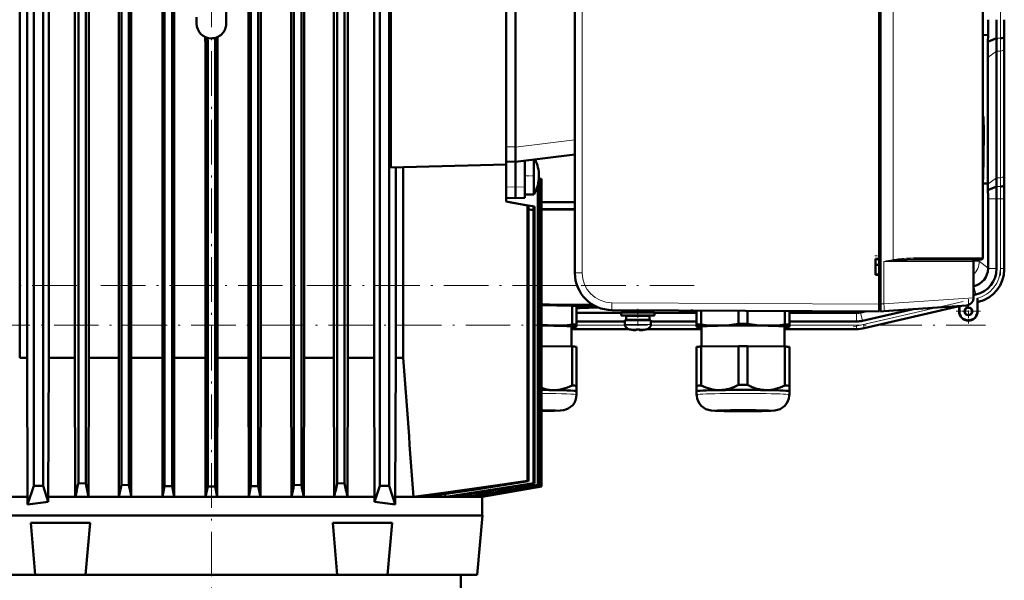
# Model space of a CAD drawing. Extents: x -1358 to 1757, y -1506 to 612.
# Tile 84 of 86: x 1350 to 1615, y 240 to 391. Entities that reach past the tile are written whole.
import ezdxf

# ---------------------------------------------------------------- set-up
doc = ezdxf.new("R2010")
doc.units = 0
doc.linetypes.add('DASHDOT', pattern=[18.5, 12, -3, 0.5, -3])

msp = doc.modelspace()

# ---------------------------------------------------------------- linework, layer by layer
at = {"color": 7, "lineweight": 50}
for p, q in [((1581.43, 314.07), (1581.43, 498.08)), ((1581.83, 498.05), (1581.83, 314.1)), ((1499.43, 489.7), (1499.43, 322.45)), ((1353.53, 265.08), (1353.53, 487.08)), ((1356.03, 265.08), (1356.03, 487.08)), ((1365.55, 487), (1365.55, 265.81)), ((1367.55, 487.02), (1367.55, 265.72)), ((1377.18, 488.09), (1377.18, 265.34)), ((1379.18, 488.11), (1379.18, 265.28)), ((1388.8, 488.15), (1388.8, 265.04)), ((1390.8, 488.16), (1390.8, 265.01)), ((1412.05, 488.16), (1412.05, 265.01)), ((1414.05, 488.15), (1414.05, 265.04)), ((1423.68, 488.11), (1423.68, 265.28)), ((1425.68, 488.09), (1425.68, 265.34)), ((1435.3, 487.02), (1435.3, 265.72)), ((1437.3, 487), (1437.3, 265.81)), ((1446.83, 265.08), (1446.83, 487.08)), ((1449.33, 265.08), (1449.33, 487.08)), ((1376.49, 483.33), (1376.49, 265.83)), ((1379.83, 483.33), (1379.83, 265.83)), ((1388.2, 483.33), (1388.2, 265.83)), ((1391.39, 483.33), (1391.39, 265.83)), ((1609.43, 485.58), (1609.43, 326.58)), ((1609.43, 338.08), (1609.43, 474.08)), ((1449.79, 350.86), (1449.79, 456.49)), ((1480.93, 356.48), (1480.93, 451.76)), ((1483.43, 356.42), (1483.43, 451.82)), ((1349.74, 449.58), (1349.74, 299.58)), ((1351.72, 299.58), (1351.72, 449.58)), ((1357.57, 299.58), (1357.57, 449.58)), ((1364.64, 449.58), (1364.64, 299.58)), ((1368.4, 449.58), (1368.4, 299.58)), ((1414.72, 449.58), (1414.72, 299.58)), ((1422.96, 449.58), (1422.96, 299.58)), ((1426.43, 449.58), (1426.43, 299.58)), ((1434.46, 449.58), (1434.46, 299.58)), ((1438.22, 449.58), (1438.22, 299.58)), ((1445.29, 299.58), (1445.29, 449.58)), ((1581.43, 326.23), (1581.43, 405.93)), ((1411.41, 403.02), (1411.41, 299.58)), ((1405.43, 394.08), (1405.43, 389.68)), ((1397.43, 389.68), (1397.43, 391.39)), ((1405.43, 389.68), (1405.43, 391.39)), ((1402.43, 385.8), (1402.43, 264.93)), ((1403.06, 386.02), (1403.06, 299.58)), ((1609.43, 386.6), (1609.48, 386.6)), ((1610.83, 386.58), (1609.48, 386.6)), ((1610.8, 384.78), (1610.83, 386.58)), ((1610.8, 384.78), (1613.14, 385.75)), ((1615.17, 386.15), (1615.2, 386.58)), ((1399.8, 384.23), (1399.8, 299.58)), ((1400.43, 384.06), (1400.43, 264.93)), ((1615.18, 349.51), (1615.18, 383.65)), ((1615.18, 349.51), (1615.18, 383.65)), ((1610.77, 346.58), (1610.77, 380.57)), ((1613.12, 348.09), (1613.12, 382.23)), ((1609.44, 362.94), (1609.43, 362.95)), ((1480.93, 353.31), (1480.93, 356.48)), ((1483.43, 356.39), (1483.43, 356.42)), ((1483.43, 356.39), (1483.43, 352.42)), ((1480.93, 353.31), (1480.93, 351.68)), ((1499.43, 354.38), (1483.43, 352.42)), ((1449.79, 350.86), (1480.93, 351.68)), ((1451.14, 299.58), (1451.14, 350.9)), ((1453.12, 350.95), (1453.12, 299.58)), ((1480.93, 352.49), (1483.43, 352.42)), ((1480.93, 348.87), (1480.93, 351.68)), ((1483.43, 352.42), (1483.43, 345.62)), ((1485.93, 352.73), (1485.93, 345.65)), ((1488.39, 353.03), (1488.39, 351.02)), ((1488.39, 351.02), (1488.39, 344.23)), ((1480.93, 348.87), (1480.93, 341.68)), ((1490.16, 347.87), (1489.71, 347.95)), ((1490.16, 347.87), (1490.24, 347.86)), ((1490.16, 347.87), (1490.16, 265.04)), ((1490.43, 347.83), (1490.24, 347.86)), ((1490.24, 347.86), (1490.24, 265.01)), ((1490.43, 347.83), (1490.43, 264.93)), ((1490.43, 347.83), (1490.43, 347.83)), ((1490.43, 347.83), (1490.43, 264.93)), ((1609.43, 346.6), (1609.49, 348.56)), ((1609.44, 348.56), (1609.43, 348.11)), ((1483.43, 342.62), (1483.43, 345.62)), ((1485.93, 342.69), (1485.93, 345.65)), ((1489.45, 346.26), (1489.45, 265.34)), ((1489.6, 347.04), (1489.6, 265.28)), ((1609.43, 346.59), (1609.43, 345.99)), ((1609.43, 346.59), (1609.81, 346.59)), ((1609.81, 346.59), (1610.77, 346.58)), ((1610.77, 346.43), (1610.77, 346.58)), ((1610.8, 344.8), (1613.1, 345.75)), ((1615.12, 346.15), (1615.16, 346.58)), ((1480.93, 342.69), (1480.93, 343.18)), ((1480.93, 342.69), (1483.43, 342.62)), ((1485.93, 342.69), (1483.43, 342.62)), ((1488.39, 343.62), (1485.93, 343.62)), ((1488.39, 344.23), (1488.39, 343.62)), ((1486.64, 340.67), (1480.93, 341.68)), ((1482.07, 341.48), (1488.02, 340.43)), ((1486.64, 340.67), (1486.96, 340.61)), ((1486.64, 340.67), (1486.64, 266.44)), ((1486.96, 340.61), (1486.96, 266.32)), ((1488.02, 340.43), (1488.39, 340.36)), ((1488.39, 340.36), (1488.38, 340.36)), ((1488.39, 340.36), (1488.38, 340.36)), ((1488.38, 340.36), (1488.38, 340.36)), ((1488.39, 340.36), (1488.51, 340.34)), ((1488.39, 340.36), (1488.39, 340.36)), ((1488.51, 340.34), (1488.51, 265.72)), ((1499.43, 341.58), (1490.43, 341.58)), ((1499.43, 341.51), (1490.43, 341.51)), ((1610.82, 323.72), (1610.82, 342.43)), ((1613.12, 323.63), (1613.12, 342.43)), ((1615.18, 323.43), (1615.18, 342.44)), ((1615.18, 323.63), (1615.18, 342.43)), ((1488.28, 339.37), (1488.28, 265.81)), ((1490.43, 339.65), (1499.43, 339.65)), ((1490.43, 339.58), (1499.43, 339.58)), ((1609.43, 327.88), (1609.43, 338.08)), ((1580.43, 321.93), (1580.43, 326.23)), ((1580.43, 326.23), (1581.43, 326.23)), ((1580.43, 326.08), (1581.43, 326.14)), ((1581.43, 324.63), (1580.43, 324.63)), ((1581.43, 326.17), (1581.43, 326.23)), ((1594.19, 326.08), (1608.93, 326.08)), ((1606.93, 325.58), (1606.93, 315.73)), ((1580.43, 322.08), (1581.43, 322.01)), ((1581.43, 322.01), (1580.43, 322.08)), ((1581.43, 321.93), (1580.43, 321.93)), ((1581.43, 321.93), (1581.43, 321.98)), ((1581.43, 314.08), (1581.43, 321.93)), ((1610.82, 323.72), (1610.82, 323.63)), ((1606.94, 318.85), (1606.93, 318.85)), ((1607.03, 318.87), (1606.94, 318.85)), ((1606.93, 316.49), (1607.55, 316.63)), ((1490.43, 313.74), (1498.69, 313.62)), ((1496.56, 313.76), (1496.56, 313.65)), ((1498.69, 308.57), (1498.69, 313.62)), ((1499.87, 308.52), (1499.87, 313.56)), ((1577.44, 307.56), (1603.01, 313.47)), ((1577.44, 307.56), (1603.01, 313.47)), ((1581.43, 312.38), (1581.43, 314.07)), ((1581.83, 312.1), (1581.83, 314.1)), ((1605.07, 313.73), (1582.74, 312.17)), ((1603.01, 313.47), (1603.05, 313.51)), ((1603.01, 312.12), (1603.01, 313.47)), ((1603.08, 313.59), (1603.08, 312.12)), ((1607.94, 315.67), (1607.94, 315.29)), ((1607.94, 312.12), (1607.94, 315.67)), ((1607.94, 315.29), (1607.95, 314.96)), ((1607.97, 314.65), (1608.01, 314.62)), ((1608.01, 314.62), (1608.21, 314.67)), ((1608.01, 314.62), (1608.21, 314.67)), ((1608.01, 314.62), (1608.01, 312.12)), ((1608.01, 312.12), (1608.01, 314.62)), ((1499.87, 311.69), (1511.93, 311.69)), ((1509.38, 312.45), (1581.43, 312.08)), ((1516.43, 311.83), (1511.93, 311.83)), ((1511.93, 311.83), (1511.93, 311.03)), ((1516.43, 311.03), (1511.93, 311.03)), ((1516.43, 310.93), (1513.28, 310.93)), ((1513.28, 309.83), (1513.28, 310.93)), ((1514.43, 312.43), (1514.43, 311.83)), ((1514.43, 311.03), (1514.43, 310.93)), ((1520.93, 311.83), (1516.43, 311.83)), ((1520.93, 311.03), (1516.43, 311.03)), ((1519.58, 310.93), (1516.43, 310.93)), ((1518.43, 312.41), (1518.43, 311.83)), ((1518.43, 312.41), (1518.43, 311.83)), ((1518.43, 311.03), (1518.43, 310.93)), ((1518.43, 311.03), (1518.43, 310.93)), ((1519.58, 309.83), (1519.58, 310.93)), ((1519.58, 309.83), (1519.58, 310.93)), ((1520.93, 311.03), (1520.93, 311.83)), ((1520.93, 311.03), (1520.93, 311.83)), ((1520.93, 311.69), (1532.25, 311.69)), ((1532.25, 308.51), (1532.25, 312.33)), ((1533.43, 308.57), (1533.43, 312.33)), ((1543.56, 308.72), (1543.56, 312.27)), ((1545.93, 308.72), (1545.93, 312.26)), ((1556.06, 308.57), (1556.06, 312.21)), ((1557.25, 308.51), (1557.25, 312.2)), ((1557.25, 311.69), (1575.35, 311.69)), ((1577.68, 312.1), (1576.47, 311.82)), ((1576.98, 309.57), (1590.59, 312.72)), ((1581.43, 312.38), (1581.83, 312.38)), ((1582.74, 312.17), (1581.83, 312.1)), ((1498.52, 308.01), (1498.52, 302.62)), ((1499.81, 307.98), (1499.87, 308)), ((1499.87, 309.39), (1512.93, 309.39)), ((1499.87, 308.01), (1499.87, 308.52)), ((1499.87, 308), (1499.87, 308.01)), ((1512.93, 309.73), (1516.43, 309.73)), ((1512.93, 309.73), (1512.93, 308.6)), ((1516.43, 309.83), (1513.28, 309.83)), ((1514.43, 309.83), (1514.43, 309.73)), ((1519.58, 309.83), (1516.43, 309.83)), ((1516.43, 309.73), (1519.93, 309.73)), ((1518.43, 309.83), (1518.43, 309.73)), ((1518.43, 309.83), (1518.43, 309.73)), ((1519.93, 308.6), (1519.93, 309.73)), ((1519.93, 308.6), (1519.93, 309.73)), ((1519.93, 309.39), (1532.25, 309.39)), ((1532.25, 308.51), (1532.25, 308.01)), ((1532.25, 308.01), (1532.25, 308)), ((1532.31, 307.98), (1532.25, 308)), ((1533.6, 302.62), (1533.6, 308.01)), ((1555.9, 308.01), (1555.9, 302.62)), ((1557.19, 307.98), (1557.25, 308)), ((1557.25, 309.39), (1575.36, 309.39)), ((1557.25, 308.01), (1557.25, 308.51)), ((1557.25, 308), (1557.25, 308.01)), ((1498.52, 307.33), (1513.94, 307.33)), ((1498.52, 307.33), (1513.94, 307.33)), ((1514.5, 307.19), (1514.51, 307.2)), ((1515.93, 307.05), (1515.93, 307.2)), ((1516.93, 307.2), (1516.93, 307.05)), ((1518.35, 307.2), (1518.36, 307.19)), ((1518.91, 307.33), (1533.6, 307.33)), ((1518.92, 307.33), (1533.6, 307.33)), ((1575.36, 307.33), (1555.9, 307.33)), ((1555.9, 307.33), (1575.36, 307.33)), ((1490.43, 302.75), (1498.69, 302.62)), ((1533.43, 302.62), (1543.56, 302.77)), ((1543.56, 302.77), (1543.56, 292.27)), ((1545.93, 302.77), (1556.06, 302.62)), ((1545.93, 302.77), (1545.93, 292.27)), ((1498.69, 302.62), (1498.69, 292.12)), ((1499.87, 302.57), (1499.87, 292.06)), ((1532.25, 302.57), (1532.25, 292.06)), ((1533.43, 302.62), (1533.43, 292.12)), ((1556.06, 302.62), (1556.06, 292.12)), ((1557.25, 302.57), (1557.25, 292.06)), ((1349.74, 299.58), (1351.72, 299.58)), ((1351.72, 299.58), (1351.87, 262.08)), ((1357.44, 262.08), (1357.57, 299.58)), ((1357.57, 299.58), (1364.64, 299.58)), ((1364.64, 299.58), (1364.72, 262.11)), ((1368.4, 299.58), (1368.32, 262.11)), ((1368.4, 299.58), (1376.49, 299.58)), ((1379.83, 299.58), (1388.2, 299.58)), ((1391.39, 299.58), (1399.8, 299.58)), ((1399.8, 299.58), (1399.87, 262.11)), ((1403.06, 299.58), (1402.99, 262.11)), ((1403.06, 299.58), (1411.41, 299.58)), ((1411.41, 299.58), (1411.48, 262.11)), ((1414.72, 299.58), (1414.65, 262.11)), ((1414.72, 299.58), (1422.96, 299.58)), ((1422.96, 299.58), (1423.03, 262.11)), ((1426.43, 299.58), (1426.36, 262.11)), ((1426.43, 299.58), (1434.46, 299.58)), ((1434.46, 299.58), (1434.53, 262.11)), ((1438.22, 299.58), (1438.13, 262.11)), ((1438.22, 299.58), (1445.29, 299.58)), ((1445.29, 299.58), (1445.42, 262.08)), ((1450.99, 262.08), (1451.14, 299.58)), ((1451.14, 299.58), (1453.12, 299.58)), ((1499.87, 290.61), (1499.87, 292.06)), ((1532.25, 292.06), (1532.25, 290.61)), ((1557.25, 290.61), (1557.25, 292.06)), ((1499.87, 290.61), (1499.87, 289.66)), ((1499.87, 290.61), (1499.87, 290.61)), ((1499.87, 290.6), (1499.87, 290.61)), ((1532.25, 289.66), (1532.25, 290.61)), ((1557.24, 290.6), (1557.25, 290.61)), ((1557.25, 290.61), (1557.25, 289.66)), ((1557.25, 290.61), (1557.25, 290.61)), ((1367.55, 265.72), (1365.55, 265.81)), ((1376.49, 265.83), (1376.5, 262.11)), ((1379.83, 265.83), (1379.82, 262.11)), ((1388.2, 265.83), (1388.21, 262.11)), ((1391.39, 265.83), (1391.38, 262.11)), ((1437.3, 265.81), (1435.3, 265.72)), ((1486.64, 266.44), (1486.96, 266.32)), ((1488.28, 265.81), (1488.51, 265.72)), ((1351.87, 260.06), (1353.53, 265.08)), ((1356.03, 265.08), (1353.53, 265.08)), ((1357.44, 260.8), (1356.03, 265.08)), ((1379.18, 265.28), (1377.18, 265.34)), ((1388.8, 265.04), (1388.21, 262.11)), ((1390.8, 265.01), (1388.8, 265.04)), ((1390.8, 265.01), (1391.38, 262.11)), ((1400.43, 264.93), (1399.87, 262.11)), ((1400.43, 264.93), (1402.43, 264.93)), ((1402.43, 264.93), (1402.99, 262.11)), ((1412.05, 265.01), (1411.48, 262.11)), ((1414.05, 265.04), (1412.05, 265.01)), ((1414.05, 265.04), (1414.65, 262.11)), ((1425.68, 265.34), (1423.68, 265.28)), ((1445.42, 260.8), (1446.83, 265.08)), ((1449.33, 265.08), (1446.83, 265.08)), ((1450.99, 260.06), (1449.33, 265.08)), ((1464.48, 262.87), (1464.53, 262.11)), ((1473.73, 262.11), (1490.24, 265.01)), ((1474.41, 262.11), (1490.43, 264.93)), ((1474.43, 262.11), (1490.43, 264.93)), ((1489.45, 265.34), (1489.6, 265.28)), ((1490.16, 265.04), (1490.24, 265.01)), ((1490.43, 264.93), (1490.43, 264.93)), ((1328.43, 262.08), (1351.87, 262.08)), ((1351.87, 262.08), (1351.87, 260.06)), ((1357.44, 262.08), (1366.43, 262.08)), ((1357.44, 260.8), (1357.44, 262.08)), ((1364.72, 262.11), (1366.43, 262.11)), ((1366.43, 262.11), (1368.32, 262.11)), ((1366.43, 262.08), (1445.42, 262.08)), ((1376.5, 262.11), (1379.82, 262.11)), ((1388.21, 262.11), (1391.38, 262.11)), ((1399.87, 262.11), (1402.99, 262.11)), ((1411.48, 262.11), (1414.65, 262.11)), ((1423.03, 262.11), (1426.36, 262.11)), ((1434.53, 262.11), (1438.13, 262.11)), ((1445.42, 262.08), (1445.42, 260.8)), ((1450.99, 262.08), (1474.43, 262.08)), ((1450.99, 260.06), (1450.99, 262.08)), ((1455.92, 262.11), (1459.27, 262.11)), ((1464.53, 262.11), (1466.49, 262.11)), ((1470.01, 262.68), (1470.04, 262.11)), ((1470.04, 262.11), (1471.16, 262.11)), ((1473.2, 262.46), (1473.22, 262.11)), ((1473.22, 262.11), (1473.73, 262.11)), ((1474.4, 262.23), (1474.41, 262.11)), ((1474.41, 262.11), (1474.43, 262.11)), ((1474.43, 262.11), (1474.43, 262.08)), ((1474.43, 262.08), (1474.43, 257.08)), ((1474.5, 257.08), (1328.35, 257.08)), ((1352.73, 255.08), (1355.18, 255.08)), ((1353.95, 241.08), (1352.73, 255.08)), ((1355.18, 255.08), (1360.97, 255.08)), ((1360.97, 255.08), (1366.65, 255.08)), ((1366.65, 255.08), (1368.73, 255.08)), ((1367.5, 241.08), (1368.73, 255.08)), ((1434.13, 255.08), (1450.13, 255.08)), ((1435.35, 241.08), (1434.13, 255.08)), ((1448.9, 241.08), (1450.13, 255.08)), ((1474.5, 257.08), (1473.1, 241.08)), ((1329.75, 241.08), (1353.95, 241.08)), ((1353.95, 241.08), (1356.29, 241.08)), ((1356.29, 241.08), (1361.53, 241.08)), ((1361.53, 241.08), (1366.38, 241.08)), ((1366.38, 241.08), (1367.5, 241.08)), ((1367.5, 241.08), (1435.35, 241.08)), ((1435.36, 241.08), (1436.56, 241.08)), ((1436.56, 241.08), (1441.24, 241.08)), ((1441.24, 241.08), (1446.59, 241.08)), ((1446.59, 241.08), (1448.9, 241.08)), ((1448.9, 241.08), (1473.1, 241.08)), ((1468.69, 241.08), (1468.69, 237.08))]:
    msp.add_line(p, q, dxfattribs=at)
at = {"color": 7, "linetype": 'DASHDOT', "lineweight": 18}
for p, q in [((1614.14, 491.61), (1614.14, 381.55)), ((1401.43, 416.68), (1401.43, 390.68)), ((1401.43, 222.2), (1401.43, 400.69)), ((1614.14, 344.31), (1614.14, 321.75)), ((1531.62, 319.07), (1199.94, 319.07)), ((1574.41, 307.93), (1605.43, 315.09)), ((1192.49, 308.36), (1610.17, 308.36))]:
    msp.add_line(p, q, dxfattribs=at)
at = {"color": 7, "lineweight": 18}
for p, q in [((1501.42, 489.7), (1501.42, 322.45)), ((1585.24, 486.1), (1585.24, 326.06)), ((1609.48, 386.6), (1609.48, 400.08)), ((1609.43, 384.51), (1609.48, 386.6)), ((1613.14, 385.75), (1614.17, 385.75)), ((1615.14, 348.77), (1615.14, 382.92)), ((1610.77, 380.57), (1613.12, 382.23)), ((1613.12, 382.23), (1614.14, 382.23)), ((1614.14, 348.09), (1614.14, 382.23)), ((1480.93, 356.48), (1483.43, 356.42)), ((1499.43, 358.35), (1483.43, 356.39)), ((1610.77, 346.43), (1613.12, 348.09)), ((1613.12, 348.09), (1614.14, 348.09)), ((1480.93, 345.65), (1483.43, 345.62)), ((1485.93, 345.65), (1483.43, 345.62)), ((1613.1, 345.75), (1614.12, 345.75)), ((1615.2, 346.58), (1615.16, 346.58)), ((1610.82, 342.43), (1613.12, 342.43)), ((1613.12, 342.43), (1614.14, 342.43)), ((1614.14, 342.43), (1615.14, 342.43)), ((1614.14, 323.63), (1614.14, 342.43)), ((1615.14, 342.43), (1615.18, 342.43)), ((1615.14, 342.43), (1615.14, 323.63)), ((1609.43, 326.58), (1594.4, 326.58)), ((1582.74, 325.58), (1599.96, 325.58)), ((1582.74, 314.16), (1582.74, 325.58)), ((1599.96, 325.58), (1606.93, 325.58)), ((1608.44, 325.61), (1606.93, 325.61)), ((1608.44, 325.61), (1608.44, 326.08)), ((1608.44, 325.61), (1610.82, 323.72)), ((1501.42, 322.45), (1499.43, 322.45)), ((1610.82, 323.63), (1613.12, 323.63)), ((1615.14, 323.63), (1614.14, 323.63)), ((1615.14, 323.63), (1615.18, 323.63)), ((1490.43, 319.07), (1500.02, 319.07)), ((1606.94, 318.85), (1606.93, 318.86)), ((1607.03, 318.87), (1607.55, 316.63)), ((1503.98, 314.07), (1490.43, 314.07)), ((1509.38, 314.45), (1581.43, 314.08)), ((1577.43, 307.6), (1603.05, 313.51)), ((1581.83, 314.07), (1581.43, 314.07)), ((1581.83, 314.1), (1582.74, 314.16)), ((1582.74, 314.16), (1606.93, 315.73)), ((1607.97, 314.65), (1608, 314.66)), ((1608, 314.66), (1608.01, 314.62)), ((1575.35, 311.69), (1575.3, 312.11)), ((1575.36, 311.69), (1575.36, 309.39)), ((1576.44, 312.1), (1576.47, 311.82)), ((1576.46, 311.81), (1576.98, 309.57)), ((1577.21, 308.57), (1597.14, 313.18)), ((1603.08, 312.12), (1603.01, 312.12)), ((1607.94, 312.12), (1608.01, 312.12)), ((1499.87, 308.36), (1512.95, 308.36)), ((1516.43, 308.6), (1512.93, 308.6)), ((1516.46, 308.6), (1516.43, 308.6)), ((1519.93, 308.6), (1516.46, 308.6)), ((1519.91, 308.36), (1532.25, 308.36)), ((1557.25, 308.36), (1575.36, 308.36)), ((1575.36, 307.36), (1575.36, 308.36)), ((1577.43, 307.6), (1577.21, 308.57)), ((1498.52, 307.36), (1513.82, 307.36)), ((1516.43, 307.35), (1513.86, 307.35)), ((1516.45, 307.35), (1516.43, 307.35)), ((1519, 307.35), (1516.45, 307.35)), ((1519.04, 307.36), (1533.6, 307.36)), ((1555.9, 307.36), (1575.36, 307.36)), ((1575.36, 307.36), (1575.36, 307.33)), ((1577.43, 307.6), (1577.44, 307.56))]:
    msp.add_line(p, q, dxfattribs=at)
at = {"color": 7, "linetype": 'DASHDOT', "lineweight": 18, "ltscale": 0.073822}
msp.add_line((1488.63, 348.62), (1485.68, 348.62), dxfattribs=at)
at = {"color": 7, "linetype": 'DASHDOT', "lineweight": 18, "ltscale": 0.030017}
msp.add_line((1581.53, 327.08), (1580.33, 327.08), dxfattribs=at)
at = {"color": 7, "linetype": 'DASHDOT', "lineweight": 18, "ltscale": 0.012}
msp.add_line((1581.39, 314.07), (1581.87, 314.07), dxfattribs=at)
at = {"color": 7, "linetype": 'DASHDOT', "lineweight": 18, "ltscale": 0.1625}
for p, q in [((1605.51, 315.37), (1605.51, 308.87)), ((1608.76, 312.12), (1602.26, 312.12))]:
    msp.add_line(p, q, dxfattribs=at)
at = {"color": 7, "linetype": 'DASHDOT', "lineweight": 18, "ltscale": 0.157961}
msp.add_line((1605.51, 315.28), (1605.51, 308.96), dxfattribs=at)
at = {"color": 7, "linetype": 'DASHDOT', "lineweight": 18, "ltscale": 0.114894}
msp.add_line((1516.43, 308.21), (1516.43, 312.81), dxfattribs=at)
at = {"color": 7, "linetype": 'DASHDOT', "lineweight": 18, "ltscale": 0.157962}
msp.add_line((1608.67, 312.12), (1602.35, 312.12), dxfattribs=at)
at = {"color": 7, "linetype": 'DASHDOT', "lineweight": 18, "ltscale": 0.000746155}
msp.add_line((1515.43, 307.05), (1515.43, 307.02), dxfattribs=at)
at = {"color": 7, "linetype": 'DASHDOT', "lineweight": 18, "ltscale": 0.000958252}
msp.add_line((1517.43, 307.05), (1517.43, 307.01), dxfattribs=at)
at = {"color": 7, "lineweight": 50}
for points in [[(1488.38, 340.36), (1488.37, 340.35), (1488.36, 340.32), (1488.32, 340.17), (1488.29, 339.81), (1488.28, 339.37)], [(1585.28, 325.82), (1586.52, 325.91), (1589, 326.02), (1590.79, 326.05), (1594.19, 326.08)], [(1607.95, 314.96), (1607.97, 314.67), (1607.97, 314.65), (1607.97, 314.65)], [(1498.69, 308.57), (1497.33, 308.43), (1495.98, 308.34), (1494.8, 308.3), (1493.62, 308.3)], [(1538.5, 308.3), (1537.32, 308.3), (1536.14, 308.34), (1534.8, 308.43), (1533.43, 308.57)], [(1543.56, 308.72), (1542.28, 308.55), (1541.01, 308.42), (1539.76, 308.34), (1538.5, 308.3)], [(1551, 308.3), (1549.74, 308.34), (1548.48, 308.42), (1547.22, 308.55), (1545.93, 308.72)], [(1556.06, 308.57), (1554.7, 308.43), (1553.36, 308.34), (1552.18, 308.3), (1551, 308.3)], [(1515.43, 307.05), (1515.62, 307.03), (1515.86, 307.03), (1515.91, 307.03), (1515.92, 307.04), (1515.93, 307.04), (1515.93, 307.04), (1515.93, 307.05)], [(1517.43, 307.05), (1517.1, 307.02), (1516.98, 307.03), (1516.95, 307.03), (1516.93, 307.04), (1516.93, 307.04), (1516.93, 307.04), (1516.93, 307.05)], [(1516.98, 307.03), (1516.95, 307.03), (1516.94, 307.04), (1516.93, 307.04), (1516.93, 307.04), (1516.93, 307.05)], [(1498.69, 292.12), (1497.43, 291.59), (1496.17, 291.2), (1495.52, 291.06), (1494.87, 290.96), (1494.25, 290.91), (1493.62, 290.89)], [(1538.5, 290.89), (1537.87, 290.9), (1537.25, 290.96), (1536.6, 291.05), (1535.95, 291.2), (1534.69, 291.59), (1533.43, 292.12)], [(1543.56, 292.27), (1542.3, 291.7), (1541.04, 291.27), (1540.39, 291.11), (1539.74, 290.99), (1539.12, 290.92), (1538.5, 290.89)], [(1551, 290.89), (1550.38, 290.92), (1549.76, 290.99), (1549.1, 291.11), (1548.45, 291.27), (1547.19, 291.7), (1545.93, 292.27)], [(1556.06, 292.12), (1554.8, 291.59), (1553.54, 291.2), (1552.9, 291.05), (1552.24, 290.96), (1551.62, 290.9), (1551, 290.89)], [(1493.62, 290.89), (1492.55, 290.97), (1491.49, 291.17), (1490.43, 291.48)], [(1490.43, 285.22), (1493.91, 285.29), (1495.46, 285.36), (1496.31, 285.46), (1496.95, 285.62), (1497.65, 285.92), (1498.28, 286.35), (1498.83, 286.87), (1499.28, 287.49), (1499.61, 288.17), (1499.81, 288.9), (1499.87, 289.66)], [(1544.75, 285.2), (1539.67, 285.25), (1537.27, 285.32), (1536.2, 285.4), (1535.44, 285.54), (1534.74, 285.79), (1534.08, 286.17), (1533.49, 286.65), (1533.01, 287.24), (1532.63, 287.89), (1532.38, 288.61), (1532.26, 289.36), (1532.25, 289.66)], [(1544.75, 285.2), (1549.82, 285.25), (1552.22, 285.32), (1553.29, 285.4), (1554.06, 285.54), (1554.75, 285.79), (1555.42, 286.17), (1556, 286.65), (1556.49, 287.24), (1556.86, 287.89), (1557.12, 288.61), (1557.24, 289.36), (1557.25, 289.66)], [(1486.64, 266.44), (1475.43, 264.78), (1464.59, 263.26), (1455.92, 262.11)], [(1459.27, 262.11), (1472.85, 264.13), (1486.96, 266.32)], [(1464.53, 262.11), (1476.17, 263.89), (1488.28, 265.81)]]:
    msp.add_lwpolyline(points, dxfattribs=at)
at = {"color": 7, "lineweight": 18}
msp.add_lwpolyline([(1594.34, 326.22), (1594.27, 326.12), (1594.23, 326.09), (1594.19, 326.08)], dxfattribs=at)
at = {"color": 7, "lineweight": 50}
for radius in [1.07, 1]:
    msp.add_circle((1605.51, 312.12), radius, dxfattribs=at)
for centre, radius, start, end in [((2136.72, 390.68), 525.91, 179.9957, 180.4469), ((2033.18, 390.61), 420.07, 179.9858, 180.6638), ((1962.26, 390.63), 347.08, 179.9853, 180.6691), ((1401.43, 389.68), 4, 180, 270), ((1401.43, 389.68), 4, 270, 0.0001), ((1364.84, 384.23), 34.95, 0, 2.9747), ((1365.45, 384.06), 34.98, 360, 2.8802), ((1863.63, 381.93), 250.51, 179.1277, 179.9315), ((1822.54, 383.4), 207.36, 179.1212, 179.9305), ((1912.16, 380.22), 301.39, 179.1332, 179.9321), ((1609.44, 362.93), 0.0132, 79.2774, 141.891), ((1609.39, 362.88), 0.0805, 4.8393, 48.6176), ((1479.73, 348.62), 10, 360, 26.3948), ((1479.73, 348.62), 10, 360, 26.3948), ((1479.73, 348.62), 10, 330, 0), ((1479.73, 348.62), 10, 356.1748, 360), ((1443.82, 348.29), 169.29, 359.1397, 359.9326), ((1402.53, 349.76), 212.65, 359.1437, 359.9328), ((1822.4, 349.76), 207.22, 180.0687, 180.8785), ((1496, 343.45), 114.81, 0.6735, 1.491), ((1328.71, 342.5), 284.4, 359.9866, 0.6543), ((1257.85, 342.52), 357.33, 359.9869, 0.6511), ((1962.76, 342.52), 347.59, 179.3315, 180.0144), ((1410.42, 342.49), 200.39, 359.9856, 0.6607), ((1463.41, 207.73), 133.97, 79.3024, 79.8754), ((1608.93, 326.58), 0.5, 270, 360), ((1607.43, 325.58), 0.5, 90, 180), ((1509.43, 322.45), 10, 180, 269.7), ((1605.82, 323.73), 5, 284.0551, 358.9536), ((1605.93, 323.63), 7.18, 282.9912, 0.0087), ((1606.19, 323.43), 8.99, 282.9916, 0.0084), ((1509.34, 322.25), 9.78, 243.4284, 246.0186), ((1602.79, 313.59), 0.272, 343.8811, 359.4877), ((1604.93, 315.73), 2, 274, 360), ((1605.51, 312.12), 2.5, 180, 0), ((1605.51, 312.12), 2.43, 180, 360), ((1605.51, 312.12), 2.5, 218.7594, 0), ((1605.51, 312.12), 1, 38.8023, 269.957), ((1494.21, 344.84), 36.54, 264.0595, 269.0807), ((1514.23, 308.6), 1.3, 180, 253.3985), ((1514.23, 308.6), 1.3, 180, 253.3985), ((1518.63, 308.6), 1.3, 286.6016, 360), ((1518.63, 308.6), 1.3, 286.6016, 360), ((1575.36, 316.58), 7.19, 270.0004, 282.9993), ((1516.43, 315.98), 9, 253.3985, 257.6222), ((1516.43, 315.98), 8.99, 257.6503, 263.6107), ((1516.43, 315.98), 8.99, 257.6503, 263.6107), ((1515.86, 310.82), 3.8, 263.4156, 267.7409), ((1516.43, 317.09), 9.9, 267.106, 272.8938), ((1516.43, 317.09), 9.9, 267.1058, 272.8956), ((1516.43, 317.09), 9.9, 270.0001, 272.894), ((1516.43, 317.09), 9.9, 269.9993, 272.8942), ((1516.97, 311.06), 4.04, 273.1531, 276.4827), ((1516.43, 315.98), 8.99, 276.3897, 282.3492), ((1516.43, 315.98), 8.99, 276.3893, 282.3497), ((1516.43, 315.98), 8.99, 276.3897, 282.3492), ((1516.43, 315.98), 8.99, 276.3893, 282.3497), ((1516.43, 315.98), 9, 282.3778, 286.6016), ((1516.43, 315.98), 9, 282.3778, 286.6016), ((1575.36, 316.58), 9.25, 270.0004, 282.9992), ((1575.36, 316.58), 9.25, 270.0004, 282.9992), ((-17372.67, -1125.76), 18879.67, 4.215711, 4.329726), ((1124.81, 317.83), 246.3, 346.925, 347.8064), ((1808.5, 357.89), 450.48, 191.8063, 192.275), ((994.34, 357.89), 450.5, 347.7249, 348.1936), ((1678.3, 317.89), 246.56, 192.194, 193.0745), ((912.95, 3712.4), 3494.41, 279.11445, 279.48034), ((809.08, 382.95), 580.15, 347.97748, 348.30311), ((2635.92, 519.53), 1282.2, 191.43711, 191.58136), ((166.94, 519.53), 1282.2, 348.41858, 348.56283), ((1993.78, 382.95), 580.15, 191.69683, 192.02247), ((773.43, 4511.25), 4305.86, 279.31026, 279.57206), ((5.33, 8864.67), 8726.55, 279.670015, 279.792897), ((-684.95, 12781.7), 12704.24, 279.780712, 279.858262), ((1382.66, 48.9), 213.4, 96.7869, 98.2965), ((1420.2, 48.9), 213.4, 81.7035, 83.2131)]:
    msp.add_arc(centre, radius, start, end, dxfattribs=at)
at = {"color": 7, "lineweight": 18}
for centre, radius, start, end in [((2032.94, 390.61), 418.8, 179.9856, 180.6657), ((1998.75, 390.62), 383.61, 179.9854, 180.6681), ((1864.06, 381.93), 249.92, 179.1254, 179.9311), ((1844.24, 382.64), 229.1, 179.1224, 179.9306), ((1411.4, 425.05), 42.44, 254.1412, 255.0223), ((1444.16, 348.29), 169.99, 359.143, 359.9328), ((1424.23, 349), 190.91, 359.1448, 359.9328), ((1328.52, 342.5), 285.63, 359.9869, 0.6516), ((1294.31, 342.51), 320.83, 359.987, 0.6502), ((1594.18, 231.93), 94.65, 89.8659, 92.9473), ((1593.45, 326.56), 0.95, 339.4319, 1.2068), ((1608.97, 196.08), 132.13, 100.3438, 101.4477), ((1611.37, 37.03), 289.96, 95.1624, 95.6662), ((1588.91, 304.35), 22.01, 95.0188, 99.5802), ((1578.91, 324.92), 6.43, 8.0047, 10.1715), ((1592.22, 270.18), 56.35, 92.9608, 95.3386), ((1509.42, 322.45), 8, 180.0047, 269.6954), ((1605.93, 323.63), 9.21, 282.9951, 0.005), ((1605.97, 323.63), 8.17, 341.479, 0.0467), ((1605.98, 323.58), 8.15, 302.6137, 322.2041), ((1606, 323.59), 8.13, 322.0259, 341.626), ((1605.94, 323.6), 8.18, 284.1355, 302.7235), ((1575.36, 316.56), 8.2, 269.9878, 283.0122), ((1575.36, 316.58), 9.21, 270.0004, 282.9992)]:
    msp.add_arc(centre, radius, start, end, dxfattribs=at)
at = {"color": 7, "lineweight": 50}
for centre, major_axis, ratio, start_param, end_param in [((1614.17, 386.16), (1, 0), 0.414255, 4.715234, 6.251119), ((1609.06, 348.59), (0.42, 16.16), 0.026173, 0.002609, 0.128686), ((1609.06, 348.59), (0.42, 16.16), 0.026173, 4.711319, 6.285795), ((1609.06, 348.59), (0.33, 12.78), 0.026173, 4.809061, 6.185971), ((1609.06, 348.5), (-0.38, -14.44), 0.026173, 1.576165, 3.056296), ((1609.03, 348.57), (-0.14, -16.16), 0.026177, 1.448448, 1.448756), ((1614.12, 346.16), (1, 0), 0.414215, 4.715229, 6.251119), ((1487.35, 313.41), (-20.18, 0), 0.026177, 3.684942, 4.55904), ((1487.35, 313.41), (-18.12, 0), 0.026177, 3.387954, 4.541439), ((1487.35, 313.41), (-16.2, 0), 0.026177, 3.143885, 4.52095), ((1487.37, 313.41), (13.8, 0), 0.026177, 0.437539, 0.609658), ((1487.35, 313.41), (-16.2, 0), 0.026177, 2.454681, 3.143885), ((1487.35, 313.41), (-18.12, 0), 0.026177, 2.334296, 3.004283), ((1581.44, 314.08), (0.01, 2), 0.005236, 1.570824, 3.141593), ((1487.35, 313.41), (-20.18, 0), 0.026177, 2.240627, 2.708135), ((1540.34, 312.21), (10.3, 0), 0.026177, 3.1393, 3.808595), ((1540.34, 312.21), (10.3, 0), 0.026177, 2.648569, 3.1393), ((1575.35, 316.69), (4.97, 0.57), 0.999653, 4.598982, 4.601547), ((1575.35, 316.69), (-4.97, -0.57), 0.999653, 1.459955, 1.684204), ((1487.37, 308.01), (12.5, 0), 0.026177, 6.185296, 7.607153), ((1487.37, 308.01), (11.15, 0), 0.026177, 0, 1.293338), ((1487.37, 308.01), (12.5, 0), 0.026177, 5.814135, 6.185296), ((1487.37, 308.36), (-13.8, 0), 0.026177, 3.579132, 3.751251), ((1544.75, 308.36), (-13.8, 0), 0.026177, 5.673527, 5.845646), ((1544.75, 308.01), (12.5, 0), 0.026177, 6.185296, 9.424778), ((1544.75, 308.01), (12.5, 0), 0.026177, 3.141593, 3.239482), ((1544.75, 308.01), (12.5, 0), 0.026177, 3.239482, 3.610643), ((1544.75, 308.01), (11.15, 0), 0.026177, 0, 3.141593), ((1544.75, 308.36), (-13.8, 0), 0.026177, 4.626329, 4.798449), ((1544.75, 308.01), (12.5, 0), 0.026177, 5.814135, 6.185296), ((1544.75, 308.36), (-13.8, 0), 0.026177, 3.579132, 3.751251), ((1544.75, 302.41), (13.8, 0), 0.026177, 1.484737, 1.656856), ((1487.37, 302.42), (13.8, 0), 0.026177, 0.437539, 0.609658), ((1544.75, 302.41), (13.8, 0), 0.026177, 2.531934, 2.704054), ((1544.75, 302.41), (13.8, 0), 0.026177, 0.437539, 0.609658), ((1487.37, 291.91), (-13.8, 0), 0.026177, 3.579132, 3.751251), ((1544.75, 291.91), (-13.8, 0), 0.026177, 5.673527, 5.845646), ((1544.75, 291.91), (-13.8, 0), 0.026177, 4.626329, 4.798449), ((1544.75, 291.91), (-13.8, 0), 0.026177, 3.579132, 3.751251), ((1487.37, 290.61), (12.5, 0), 0.026177, 0, 1.323968), ((1544.75, 290.61), (12.5, 0), 0.026177, 0, 3.141593), ((1487.37, 285.42), (3.5, 0), 0.026177, 0, 0.510298), ((1487.37, 285.42), (3.5, 0), 0.026177, 5.772887, 6.283185), ((1544.75, 285.42), (3.5, 0), 0.026177, 0, 3.141593), ((1544.75, 285.42), (3.5, 0), 0.026177, 3.141593, 6.283185)]:
    msp.add_ellipse(centre, major_axis=major_axis, ratio=ratio, start_param=start_param, end_param=end_param, dxfattribs=at)
at = {"color": 7, "lineweight": 18}
for centre, major_axis, ratio, start_param, end_param in [((1614.14, 382.94), (1, 0), 0.707107, 4.712389, 6.248279), ((1614.14, 348.8), (1, 0), 0.707107, 4.712389, 6.248279), ((1603.44, 325.61), (3.11, 3.91), 0.999441, 4.586497, 5.384068), ((1509.39, 314.45), (-0.01, -2), 0.005236, 4.712416, 6.283185), ((1582.6, 314.16), (-0.14, 2), 0.069587, 3.141593, 4.707523), ((1487.37, 289.66), (12.5, 0), 0.026177, 0, 1.323968), ((1544.75, 289.66), (12.5, 0), 0.026177, 1.047198, 3.141593), ((1544.75, 289.66), (12.5, 0), 0.026177, 0, 1.047198), ((1487.37, 285.42), (8.26, 0), 0.026177, 5.091127, 7.475243), ((1544.75, 285.42), (8.26, 0), 0.026177, 1.570796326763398, 7.853981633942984)]:
    msp.add_ellipse(centre, major_axis=major_axis, ratio=ratio, start_param=start_param, end_param=end_param, dxfattribs=at)

doc.saveas('drawing.dxf')
